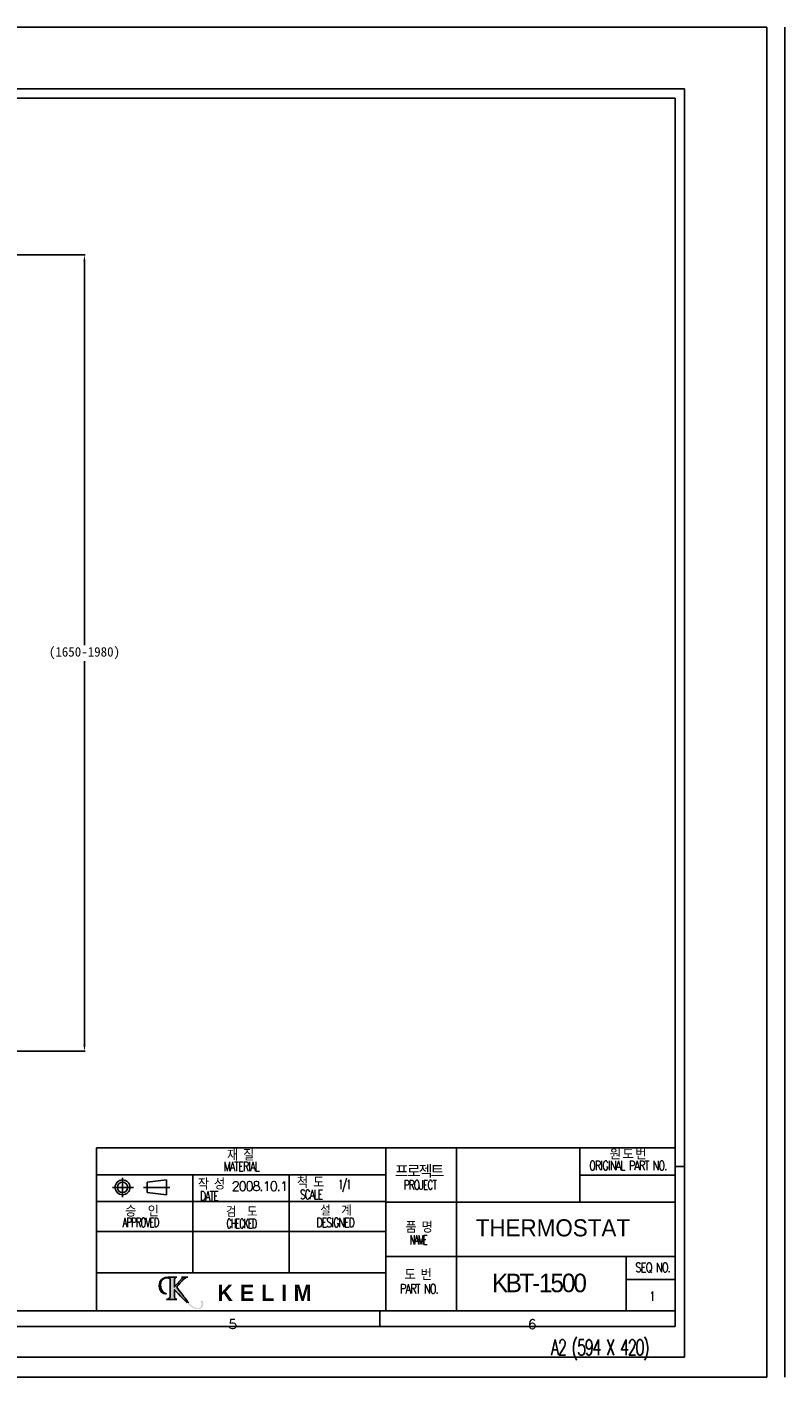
# Model space of a CAD drawing. Extents: x 0 to 1822, y 0 to 1276.
# Tile 6 of 6: x 1105 to 1822, y 0 to 1276. Entities that reach past the tile are written whole.
import ezdxf

# ---------------------------------------------------------------- set-up
doc = ezdxf.new("R2010")
doc.units = 0
doc.layers.get('0').update_dxf_attribs({"linetype": 'CONTINUOUS'})
doc.layers.get('DEFPOINTS').update_dxf_attribs({"linetype": 'CONTINUOUS'})
doc.layers.add('DIM', color=170, linetype='CONTINUOUS')
doc.styles.add('DEFAULT', font='simplex.shx')
doc.dimstyles.new('ISO-25', dxfattribs={"dimscale": 0.6, "dimtxt": 15, "dimasz": 10, "dimexe": 1.25, "dimexo": 1, "dimgap": 5, "dimtad": 0, "dimtih": 1, "dimtoh": 1, "dimdec": 0, "dimtxsty": 'STANDARD', "dimcen": 2.5, "dimclrd": 256, "dimclre": 256, "dimazin": 3, "dimtfac": 1, "dimtdec": 0, "dimtmove": 0, "dimatfit": 3})

# ---------------------------------------------------------------- blocks, each defined once
blk = doc.blocks.new('*D743')
at = {"layer": 'DEFPOINTS', "color": 0, "ltscale": 0.5}
for p in [(1038.5, 1060.8), (1086, 308.1), (1159.2, 308.1)]:
    blk.add_point(p, dxfattribs=at)
at = {"layer": 'DIM', "ltscale": 0.5}
for p, q in [((1039.1, 1060.8), (1159.9, 1060.8)), ((1159.2, 1054.8), (1159.2, 691.9)), ((1159.2, 314.1), (1159.2, 676.9)), ((1086.6, 308.1), (1159.9, 308.1))]:
    blk.add_line(p, q, dxfattribs=at)
for points in [[(1158.2, 1054.8), (1160.2, 1054.8), (1159.2, 1060.8)], [(1158.2, 314.1), (1160.2, 314.1), (1159.2, 308.1)]]:
    blk.add_solid(points, dxfattribs=at)
at = {"layer": 'DIM', "color": 0, "ltscale": 0.5, "insert": (1159.2, 684.4), "char_height": 9, "attachment_point": 5}
blk.add_mtext('(1650-1980)', dxfattribs=at)

msp = doc.modelspace()

# ---------------------------------------------------------------- hatches: boundary and pattern name
at = {"ltscale": 0.5}
h = msp.add_hatch(color=256, dxfattribs=at)
edge = h.paths.add_edge_path()
edge.add_spline(control_points=[(1262.7, 64.9), (1260.9, 65.7), (1258.3, 67.9), (1256.3, 70)], knot_values=[0, 0, 0, 0, 1, 1, 1, 1], degree=3, periodic=0)
edge.add_spline(control_points=[(1256.3, 70), (1255.6, 70.7), (1244.4, 82.4), (1244.4, 82.4)], knot_values=[0, 0, 0, 0, 1, 1, 1, 1], degree=3, periodic=0)
edge.add_spline(control_points=[(1244.4, 82.4), (1244.3, 82.5), (1244.2, 82.5), (1244.2, 82.4)], knot_values=[0, 0, 0, 0, 1, 1, 1, 1], degree=3, periodic=0)
edge.add_line((1244.2, 82.4), (1244.2, 76.5))
edge.add_spline(control_points=[(1244.2, 76.5), (1244.2, 76.5), (1244.1, 75.4), (1244.6, 74.6)], knot_values=[0, 0, 0, 0, 1, 1, 1, 1], degree=3, periodic=0)
edge.add_spline(control_points=[(1244.6, 74.6), (1245.3, 73.6), (1246.5, 73.4), (1246.5, 73.4)], knot_values=[0, 0, 0, 0, 1, 1, 1, 1], degree=3, periodic=0)
edge.add_line((1246.5, 73.4), (1236.8, 73.4))
edge.add_spline(control_points=[(1236.8, 73.4), (1236.8, 73.4), (1238.8, 73.8), (1239.6, 74.6)], knot_values=[0, 0, 0, 0, 1, 1, 1, 1], degree=3, periodic=0)
edge.add_spline(control_points=[(1239.6, 74.6), (1240.3, 75.4), (1240.4, 76.1), (1240.4, 76.5)], knot_values=[0, 0, 0, 0, 1, 1, 1, 1], degree=3, periodic=0)
edge.add_spline(control_points=[(1240.4, 76.5), (1240.4, 76.7), (1240.4, 91.6), (1240.4, 91.6)], knot_values=[0, 0, 0, 0, 1, 1, 1, 1], degree=3, periodic=0)
edge.add_spline(control_points=[(1240.4, 91.6), (1240.4, 91.6), (1240.4, 92.5), (1239.9, 93)], knot_values=[0, 0, 0, 0, 1, 1, 1, 1], degree=3, periodic=0)
edge.add_spline(control_points=[(1239.9, 93), (1239.4, 93.5), (1238.8, 93.7), (1238.3, 93.7)], knot_values=[0, 0, 0, 0, 1, 1, 1, 1], degree=3, periodic=0)
edge.add_spline(control_points=[(1238.3, 93.7), (1237.8, 93.8), (1235.5, 94), (1233.8, 92.8)], knot_values=[0, 0, 0, 0, 1, 1, 1, 1], degree=3, periodic=0)
edge.add_spline(control_points=[(1233.8, 92.8), (1232.2, 91.6), (1231.2, 89.9), (1231.2, 87.1)], knot_values=[0, 0, 0, 0, 1, 1, 1, 1], degree=3, periodic=0)
edge.add_spline(control_points=[(1231.2, 87.1), (1231.3, 84.1), (1232.3, 81.9), (1232.9, 81.2)], knot_values=[0, 0, 0, 0, 1, 1, 1, 1], degree=3, periodic=0)
edge.add_spline(control_points=[(1232.9, 81.2), (1233.4, 80.5), (1234.4, 79.4), (1236.7, 78.7)], knot_values=[0, 0, 0, 0, 1, 1, 1, 1], degree=3, periodic=0)
edge.add_spline(control_points=[(1236.7, 78.7), (1236.7, 78.7), (1232.1, 78.2), (1230.5, 82.7)], knot_values=[0, 0, 0, 0, 1, 1, 1, 1], degree=3, periodic=0)
edge.add_spline(control_points=[(1230.5, 82.7), (1229, 87.1), (1230.5, 90.1), (1231.3, 91.1)], knot_values=[0, 0, 0, 0, 1, 1, 1, 1], degree=3, periodic=0)
edge.add_spline(control_points=[(1231.3, 91.1), (1232, 92.2), (1234.3, 94.5), (1238, 94.5)], knot_values=[0, 0, 0, 0, 1, 1, 1, 1], degree=3, periodic=0)
edge.add_spline(control_points=[(1238, 94.5), (1240, 94.5), (1246.6, 94.5), (1246.6, 94.5)], knot_values=[0, 0, 0, 0, 1, 1, 1, 1], degree=3, periodic=0)
edge.add_spline(control_points=[(1246.6, 94.5), (1246.6, 94.5), (1245.5, 94.4), (1245, 93.6)], knot_values=[0, 0, 0, 0, 1, 1, 1, 1], degree=3, periodic=0)
edge.add_spline(control_points=[(1245, 93.6), (1244.4, 92.9), (1244.2, 92.5), (1244.2, 91)], knot_values=[0, 0, 0, 0, 1, 1, 1, 1], degree=3, periodic=0)
edge.add_spline(control_points=[(1244.2, 91), (1244.2, 89.6), (1244.2, 85.3), (1244.2, 85.3)], knot_values=[0, 0, 0, 0, 1, 1, 1, 1], degree=3, periodic=0)
edge.add_spline(control_points=[(1244.2, 85.3), (1244.2, 85.2), (1244.3, 85.1), (1244.3, 85.2)], knot_values=[0, 0, 0, 0, 1, 1, 1, 1], degree=3, periodic=0)
edge.add_line((1244.3, 85.2), (1251.6, 93.3))
edge.add_spline(control_points=[(1251.6, 93.3), (1251.6, 93.3), (1252, 93.6), (1251.8, 94)], knot_values=[0, 0, 0, 0, 1, 1, 1, 1], degree=3, periodic=0)
edge.add_spline(control_points=[(1251.8, 94), (1251.6, 94.4), (1251, 94.5), (1251, 94.5)], knot_values=[0, 0, 0, 0, 1, 1, 1, 1], degree=3, periodic=0)
edge.add_line((1251, 94.5), (1257.1, 94.5))
edge.add_spline(control_points=[(1257.1, 94.5), (1257.1, 94.5), (1255.5, 94.2), (1254.6, 93.7)], knot_values=[0, 0, 0, 0, 1, 1, 1, 1], degree=3, periodic=0)
edge.add_spline(control_points=[(1254.6, 93.7), (1253.7, 93.2), (1253.1, 92.7), (1252.6, 92.2)], knot_values=[0, 0, 0, 0, 1, 1, 1, 1], degree=3, periodic=0)
edge.add_spline(control_points=[(1252.6, 92.2), (1252.1, 91.7), (1247.1, 86.1), (1247, 85.8)], knot_values=[0, 0, 0, 0, 1, 1, 1, 1], degree=3, periodic=0)
edge.add_spline(control_points=[(1247, 85.8), (1246.8, 85.6), (1246.6, 85.4), (1246.6, 84.9)], knot_values=[0, 0, 0, 0, 1, 1, 1, 1], degree=3, periodic=0)
edge.add_spline(control_points=[(1246.6, 84.9), (1246.7, 84.4), (1247.5, 83.4), (1247.7, 83.1)], knot_values=[0, 0, 0, 0, 1, 1, 1, 1], degree=3, periodic=0)
edge.add_spline(control_points=[(1247.7, 83.1), (1247.9, 82.9), (1252.5, 76.9), (1253.3, 75.9)], knot_values=[0, 0, 0, 0, 1, 1, 1, 1], degree=3, periodic=0)
edge.add_spline(control_points=[(1253.3, 75.9), (1254, 74.9), (1256.6, 71.5), (1257.8, 70.2)], knot_values=[0, 0, 0, 0, 1, 1, 1, 1], degree=3, periodic=0)
edge.add_spline(control_points=[(1257.8, 70.2), (1259, 68.9), (1262.6, 65), (1266.2, 65)], knot_values=[0, 0, 0, 0, 1, 1, 1, 1], degree=3, periodic=0)
edge.add_spline(control_points=[(1266.2, 65), (1267.1, 65), (1269.3, 65.2), (1269.9, 68.2)], knot_values=[0, 0, 0, 0, 1, 1, 1, 1], degree=3, periodic=0)
edge.add_spline(control_points=[(1269.9, 68.2), (1270.2, 69.3), (1269.9, 70.1), (1269.6, 70.5)], knot_values=[0, 0, 0, 0, 1, 1, 1, 1], degree=3, periodic=0)
edge.add_spline(control_points=[(1269.6, 70.5), (1269.4, 70.8), (1268.9, 71.1), (1269, 71.5)], knot_values=[0, 0, 0, 0, 1, 1, 1, 1], degree=3, periodic=0)
edge.add_spline(control_points=[(1269, 71.5), (1269.1, 72), (1270.2, 72.5), (1271, 71.7)], knot_values=[0, 0, 0, 0, 1, 1, 1, 1], degree=3, periodic=0)
edge.add_spline(control_points=[(1271, 71.7), (1271.3, 71.3), (1271.8, 70.2), (1271.7, 69.1)], knot_values=[0, 0, 0, 0, 1, 1, 1, 1], degree=3, periodic=0)
edge.add_spline(control_points=[(1271.7, 69.1), (1271.6, 68), (1271.4, 66.8), (1269.7, 65.2)], knot_values=[0, 0, 0, 0, 1, 1, 1, 1], degree=3, periodic=0)
edge.add_spline(control_points=[(1269.7, 65.2), (1267.7, 63.6), (1264.4, 64.2), (1262.7, 64.9)], knot_values=[0, 0, 0, 0, 1, 1, 1, 1], degree=3, periodic=0)

# ---------------------------------------------------------------- linework, layer by layer
at = {"color": 251, "linetype": 'CONTINUOUS'}
for p, q in [((0, 1276.3), (1804.6, 1276.3)), ((0, 1276.3), (1804.6, 1276.3)), ((1804.6, 0), (1804.6, 1276.3)), ((1821.7, 0), (1821.7, 1276.3)), ((0, 0), (1804.6, 0))]:
    msp.add_line(p, q, dxfattribs=at)
at = {"color": 252, "linetype": 'CONTINUOUS'}
for p, q in [((1726.8, 1217.8), (18.6, 1217.8)), ((1726.8, 18.6), (1726.8, 1217.8)), ((1170.5, 62.4), (1170.5, 216.6)), ((1718, 216.6), (1170.5, 216.6)), ((1444.2, 62.4), (1444.2, 216.6)), ((1511, 62.4), (1511, 216.6)), ((1627.8, 165.2), (1627.8, 216.6)), ((1726.8, 198.9), (1718, 198.9)), ((1444.2, 191.1), (1170.5, 191.1)), ((1205.5, 179.3), (1185.7, 179.3)), ((1195.2, 170), (1195.2, 188.4)), ((1239.9, 179.3), (1215.1, 179.3)), ((1218.4, 184.2), (1236.9, 186.3)), ((1218.4, 174.4), (1218.4, 184.2)), ((1236.9, 172.3), (1236.9, 186.3)), ((1261.7, 98.4), (1261.7, 191.1)), ((1352.9, 98.4), (1352.9, 191.1)), ((1718, 190.8), (1627.8, 190.8)), ((1218.4, 174.4), (1236.9, 172.3)), ((1444.2, 165.9), (1170.5, 165.9)), ((1718, 165.2), (1444.2, 165.2)), ((1444.2, 137.7), (1170.5, 137.7)), ((1718, 113.8), (1444.2, 113.8)), ((1671.5, 62.4), (1671.5, 113.8)), ((1444.2, 98.4), (1170.5, 98.4)), ((1718, 92.3), (1671.5, 92.3)), ((1718, 62.4), (42, 62.4)), ((1438.7, 47.8), (1438.7, 62.4)), ((1726.8, 18.6), (18.6, 18.6)), ((1726.8, 18.6), (18.6, 18.6))]:
    msp.add_line(p, q, dxfattribs=at)
at = {"color": 2, "linetype": 'CONTINUOUS'}
for p, q in [((1718, 1209), (27.3, 1209)), ((1718, 1209), (1718, 47.8)), ((1718, 47.8), (27.3, 47.8))]:
    msp.add_line(p, q, dxfattribs=at)
for p, q in [((1244.3, 85.2), (1251.6, 93.3)), ((1251, 94.5), (1257.1, 94.5)), ((1244.2, 82.4), (1244.2, 76.5)), ((1246.5, 73.4), (1236.8, 73.4))]:
    msp.add_line(p, q)
at = {"color": 252, "linetype": 'CONTINUOUS'}
for radius in [7.02, 4.91]:
    msp.add_circle((1195.2, 179.3), radius, dxfattribs=at)
for points in [[(1230.5, 82.7), (1229, 87.1), (1230.5, 90.1), (1231.3, 91.1)], [(1233.8, 92.8), (1232.2, 91.6), (1231.2, 89.9), (1231.2, 87.1)], [(1231.3, 91.1), (1232, 92.2), (1234.3, 94.5), (1238, 94.5)], [(1238.3, 93.7), (1237.8, 93.8), (1235.5, 94), (1233.8, 92.8)], [(1238, 94.5), (1240, 94.5), (1246.6, 94.5), (1246.6, 94.5)], [(1239.9, 93), (1239.4, 93.5), (1238.8, 93.7), (1238.3, 93.7)], [(1240.4, 91.6), (1240.4, 91.6), (1240.4, 92.5), (1239.9, 93)], [(1240.4, 76.5), (1240.4, 76.7), (1240.4, 91.6), (1240.4, 91.6)], [(1245, 93.6), (1244.4, 92.9), (1244.2, 92.5), (1244.2, 91)], [(1244.2, 91), (1244.2, 89.6), (1244.2, 85.3), (1244.2, 85.3)], [(1246.6, 94.5), (1246.6, 94.5), (1245.5, 94.4), (1245, 93.6)], [(1252.6, 92.2), (1252.1, 91.7), (1247.1, 86.1), (1247, 85.8)], [(1251.8, 94), (1251.6, 94.4), (1251, 94.5), (1251, 94.5)], [(1251.6, 93.3), (1251.6, 93.3), (1252, 93.6), (1251.8, 94)], [(1254.6, 93.7), (1253.7, 93.2), (1253.1, 92.7), (1252.6, 92.2)], [(1257.1, 94.5), (1257.1, 94.5), (1255.5, 94.2), (1254.6, 93.7)], [(1236.7, 78.7), (1236.7, 78.7), (1232.1, 78.2), (1230.5, 82.7)], [(1231.2, 87.1), (1231.3, 84.1), (1232.3, 81.9), (1232.9, 81.2)], [(1232.9, 81.2), (1233.4, 80.5), (1234.4, 79.4), (1236.7, 78.7)], [(1244.2, 85.3), (1244.2, 85.2), (1244.3, 85.1), (1244.3, 85.2)], [(1244.4, 82.4), (1244.3, 82.5), (1244.2, 82.5), (1244.2, 82.4)], [(1256.3, 70), (1255.6, 70.7), (1244.4, 82.4), (1244.4, 82.4)], [(1247, 85.8), (1246.8, 85.6), (1246.6, 85.4), (1246.6, 84.9)], [(1246.6, 84.9), (1246.7, 84.4), (1247.5, 83.4), (1247.7, 83.1)], [(1247.7, 83.1), (1247.9, 82.9), (1252.5, 76.9), (1253.3, 75.9)], [(1236.8, 73.4), (1236.8, 73.4), (1238.8, 73.8), (1239.6, 74.6)], [(1239.6, 74.6), (1240.3, 75.4), (1240.4, 76.1), (1240.4, 76.5)], [(1244.2, 76.5), (1244.2, 76.5), (1244.1, 75.4), (1244.6, 74.6)], [(1244.6, 74.6), (1245.3, 73.6), (1246.5, 73.4), (1246.5, 73.4)], [(1253.3, 75.9), (1254, 74.9), (1256.6, 71.5), (1257.8, 70.2)]]:
    msp.add_open_spline(points, degree=3)

# ---------------------------------------------------------------- texts
at = {"color": 252, "linetype": 'CONTINUOUS', "attachment_point": 7, "style": 'DEFAULT'}
for s, insert, char_height, width in [('\\W01.000;\\T0.85;\\fsimplex.shx,bigfont.shx;재 질\\fsimplex.shx,bigfont.shx;', (1294, 204.6), 10.53, 31.235), ('{\\fsimplex.shx,bigfont.shx|b0|i0|c0|p0;\\W0.768;\\T0.81;ORIGINAL PART NO.}', (1636.5, 195.5), 8.775, 89.766), ('{\\fGulim|b0|i0|c129|p50;\\T0.85;원 도 번}', (1655.8, 205.9), 8.775, 42.531), ('\\W00.740;\\T0.81;\\fsimplex.shx,bigfont.shx;MATERIAL\\fsimplex.shx,bigfont.shx;', (1290.9, 194.7), 8.775, 31.235), ('{\\fGulim|b0|i0|c129|p50;\\T0.85;프로젝트}', (1452.7, 188.4), 10.53, 51.421), ('\\W01.000;\\T0.85;\\fsimplex.shx,bigfont.shx;승  인\\fsimplex.shx,bigfont.shx;', (1197.7, 151.6), 10.53, 31.235), ('\\W01.000;\\T0.85;\\fsimplex.shx,bigfont.shx;작 성\\fsimplex.shx,bigfont.shx;', (1266.4, 177.2), 10.53, 31.235), ('\\W01.025;\\T0.85;\\fsimplex.shx,bigfont.shx;2008.10.1', (1298.4, 176), 8.775, 31.235), ('\\W01.000;\\T0.85;\\fsimplex.shx,bigfont.shx;척 도\\fsimplex.shx,bigfont.shx;', (1360.1, 178.8), 10.53, 31.235), ('\\W00.558;\\T0.81;\\fsimplex.shx,bigfont.shx;1/1', (1399.4, 174.7), 8.775, 31.235), ('\\W00.706;\\T0.81;\\fsimplex.shx,bigfont.shx;PROJECT\\fsimplex.shx,bigfont.shx;', (1461.2, 177.2), 8.775, 31.235), ('\\W00.726;\\T0.81;\\fsimplex.shx,bigfont.shx;DATE\\fsimplex.shx,bigfont.shx;', (1268.4, 166.8), 8.775, 31.235), ('\\W00.698;\\T0.81;\\fsimplex.shx,bigfont.shx;SCALE\\fsimplex.shx,bigfont.shx;', (1363, 168.2), 8.775, 31.235), ('\\W01.000;\\T0.85;\\fsimplex.shx,bigfont.shx;검  도\\fsimplex.shx,bigfont.shx;', (1293, 151.4), 9.828, 31.235), ('\\W01.000;\\T0.85;\\fsimplex.shx,bigfont.shx;설  계\\fsimplex.shx,bigfont.shx;', (1382.1, 152.6), 9.828, 31.235), ('{\\fsimplex.shx,bigfont.shx|b0|i0|c0|p0;\\W0.659;\\T0.81;APPROVED }', (1195.2, 141.8), 8.775, 31.235), ('{\\fsimplex.shx,bigfont.shx|b0|i0|c0|p0;\\W0.611;\\T0.81;CHECKED }', (1293.5, 140.7), 8.775, 31.235), ('\\W00.731;\\T0.81;\\fsimplex.shx,bigfont.shx;DESIGNED\\fsimplex.shx,bigfont.shx;', (1378.6, 141.7), 8.775, 31.235), ('\\W01.000;\\T0.85;\\fsimplex.shx,bigfont.shx;품 명\\fsimplex.shx,bigfont.shx;', (1462.8, 136.4), 10.53, 51.421), ('\\W00.613;\\T0.81;\\fsimplex.shx,bigfont.shx;NAME\\fsimplex.shx,bigfont.shx;', (1466.8, 125.4), 8.775, 31.235), ('{\\fsimplex.shx,bigfont.shx|b0|i0|c0|p0;\\W0.774;\\T0.81;PART NO.}', (1457.6, 79.1), 8.775, 40.07), ('\\W01.000;\\T0.85;\\fsimplex.shx,bigfont.shx;도 번\\fsimplex.shx,bigfont.shx;', (1461.9, 91.5), 10.53, 51.421), ('{\\fsimplex.shx,bigfont.shx|b0|i0|c0|p0;\\W0.793;\\T0.81;SEQ NO.}', (1680.1, 98.4), 8.775, 42.341), ('\\W00.439;\\T0.81;\\fsimplex.shx,bigfont.shx;1', (1694.4, 72), 8.775, 31.235), ('\\W01.127;\\T0.94;\\fsimplex.shx,bigfont.shx;5\\fsimplex.shx,bigfont.shx;', (1295.2, 45.5), 8.775, 9.265), ('\\W01.127;\\T0.94;\\fsimplex.shx,bigfont.shx;6\\fsimplex.shx,bigfont.shx;', (1578.4, 45.5), 8.775, 9.265), ('\\W00.682;\\T0.81;\\fsimplex.shx,bigfont.shx;A2 (594 X 420)\\fsimplex.shx,bigfont.shx;', (1600.4, 15.8), 14.625, 124.726)]:
    msp.add_mtext(s, dxfattribs=dict(at, insert=insert, char_height=char_height, width=width))
at = {"attachment_point": 7, "style": 'DEFAULT'}
for s, insert, char_height, width in [('{\\fGulim|b0|i0|c129|p50;THERMOSTAT}', (1529.2, 132.7), 16.2, 163.598), ('{\\fGulim|b0|i0|c129|p50;\\T0.85;KBT-1500}', (1544.6, 79.9), 17.55, 70.57)]:
    msp.add_mtext(s, dxfattribs=dict(at, insert=insert, char_height=char_height, width=width))
at = {"insert": (1285, 87.3), "char_height": 15.483, "width": 140.268, "attachment_point": 1}
msp.add_mtext('{\\f@HYGothic-Extra|b1|i0|c129|p18;\\T1.05;K E L I M}', dxfattribs=at)

# ---------------------------------------------------------------- dimensions: what is measured, and where the dimension line sits
at = {"layer": 'DIM', "ltscale": 0.5}
dim = msp.add_linear_dim(base=(1159.2, 308.1), p1=(1038.5, 1060.8), p2=(1086, 308.1), angle=270, text='(1650-1980)', dimstyle='ISO-25', dxfattribs=at)
dim.commit()
dim.dimension.update_dxf_attribs({"geometry": '*D743', "text_midpoint": (1159.2, 684.4), "dimtype": 160})

doc.saveas('drawing.dxf')
